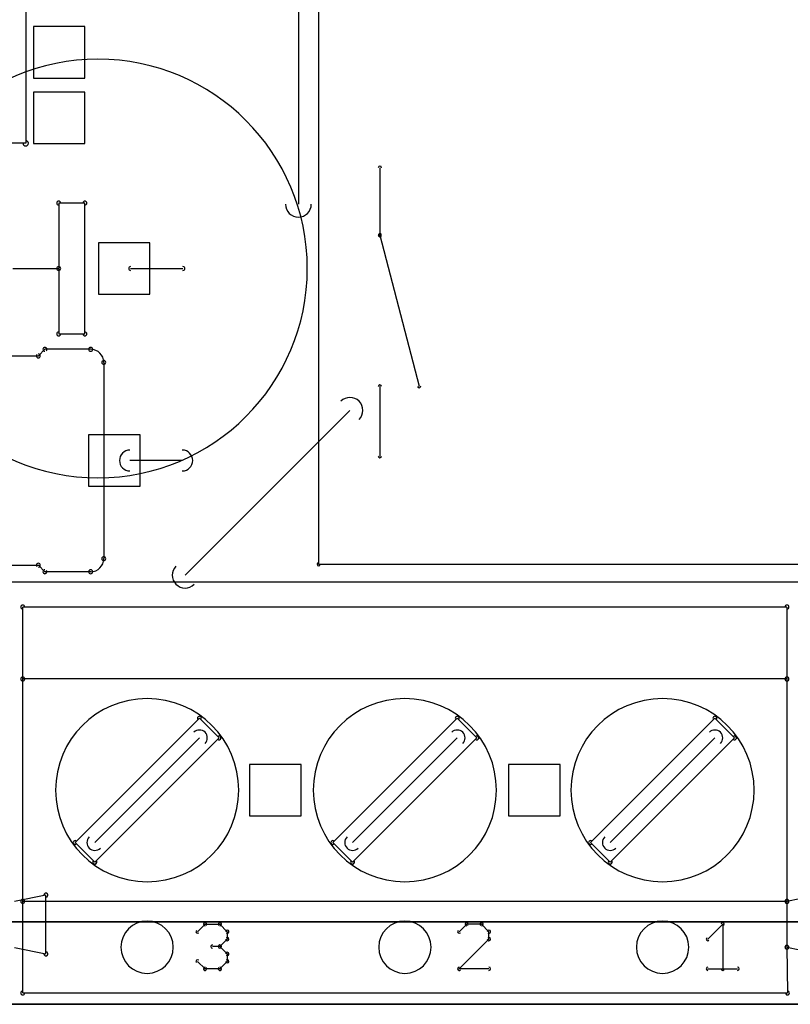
# Model space of a CAD drawing. Header units: millimetres. Extents: x -23.3 to 23.3, y -17.7 to 20.7.
# Tile 2 of 4: x -7.4 to 7.6, y -17.7 to 1.4. Entities that reach past the tile are written whole.
import ezdxf

# ---------------------------------------------------------------- set-up
doc = ezdxf.new("R2010")
doc.units = ezdxf.units.MM
doc.header["$MEASUREMENT"] = 0
for name, color, linetype in [('Board_Sketch1', 7, 'Continuous'), ('Plytka dolna1_Sketch1', 7, 'Continuous'), ('PPZ-02 v1_Sketch1', 7, 'Continuous')]:
    doc.layers.add(name, color=color, linetype=linetype)

# ---------------------------------------------------------------- blocks, each defined once
blk = doc.blocks.new('Plytkadolna1')
at = {"layer": 'Plytka dolna1_Sketch1'}
for p, q in [((1.5701, 2.6942, 0.15), (1.5701, 0.6942, 0.15)), ((1.0014, 1.9915, 0.15), (1.0014, 1.5115, 0.15)), ((1.5308, 1.8231, 0.15), (1.5308, 1.3931, 0.15)), ((1.1164, 1.738, 0.15), (1.0164, 1.738, 0.15)), ((1.0164, 1.738, 0.15), (1.0164, 1.638, 0.15)), ((1.1164, 1.638, 0.15), (1.1164, 1.738, 0.15)), ((1.0164, 1.638, 0.15), (1.1164, 1.638, 0.15)), ((1.0164, 1.611, 0.15), (1.0164, 1.511, 0.15)), ((1.1164, 1.611, 0.15), (1.0164, 1.611, 0.15)), ((1.1164, 1.511, 0.15), (1.1164, 1.611, 0.15)), ((1.0014, 1.5115, 0.15), (0.6714, 1.5115, 0.15)), ((1.0164, 1.511, 0.15), (1.1164, 1.511, 0.15)), ((1.6891, 1.4642, 0.15), (1.6891, 1.3332, 0.15)), ((1.0654, 1.3955, 0.15), (1.0654, 1.2685, 0.15)), ((1.1162, 1.3955, 0.15), (1.0654, 1.3955, 0.15)), ((1.1162, 1.1415, 0.15), (1.1162, 1.3955, 0.15)), ((1.6891, 1.3332, 0.15), (1.7651, 1.0402, 0.15)), ((1.2424, 1.3185, 0.15), (1.1424, 1.3185, 0.15)), ((1.1424, 1.3185, 0.15), (1.1424, 1.2185, 0.15)), ((1.2424, 1.2185, 0.15), (1.2424, 1.3185, 0.15)), ((0.9765, 1.2685, 0.15), (1.0654, 1.2685, 0.15)), ((1.0654, 1.2685, 0.15), (1.0654, 1.1415, 0.15)), ((1.2051, 1.2685, 0.15), (1.3067, 1.2685, 0.15)), ((1.1424, 1.2185, 0.15), (1.2424, 1.2185, 0.15)), ((1.0654, 1.1415, 0.15), (1.1162, 1.1415, 0.15)), ((1.0259, 1.0989, 0.15), (1.0386, 1.1116, 0.15)), ((1.1275, 1.1116, 0.15), (1.0386, 1.1116, 0.15)), ((0.0607, 1.0989, 0.15), (1.0259, 1.0989, 0.15)), ((1.1529, 1.0862, 0.15), (1.1529, 0.7052, 0.15)), ((1.6891, 1.0392, 0.15), (1.6891, 0.9042, 0.15)), ((1.6308, 0.9931, 0.15), (1.3108, 0.6731, 0.15)), ((1.2233, 0.9457, 0.15), (1.1233, 0.9457, 0.15)), ((1.1233, 0.9457, 0.15), (1.1233, 0.8457, 0.15)), ((1.2233, 0.8457, 0.15), (1.2233, 0.9457, 0.15)), ((1.3053, 0.8957, 0.15), (1.2037, 0.8957, 0.15)), ((1.1233, 0.8457, 0.15), (1.2233, 0.8457, 0.15)), ((0.0607, 0.6925, 0.15), (1.0259, 0.6925, 0.15)), ((1.0259, 0.6925, 0.15), (1.0386, 0.6798, 0.15)), ((1.5701, 0.6942, 0.15), (2.5701, 0.6942, 0.15)), ((1.1275, 0.6798, 0.15), (1.0386, 0.6798, 0.15)), ((0.9956, 0.4716, 0.15), (0.9956, 0.6113, 0.15)), ((2.4793, 0.6113, 0.15), (0.9956, 0.6113, 0.15)), ((2.4793, 0.6113, 0.15), (2.4793, 0.4716, 0.15)), ((2.4793, 0.4716, 0.15), (0.9956, 0.4716, 0.15)), ((0.9956, 0.0398, 0.15), (0.9956, 0.4716, 0.15)), ((2.4793, 0.4716, 0.15), (2.4793, 0.0398, 0.15)), ((1.3387, 0.3954, 0.15), (1.0974, 0.1541, 0.15)), ((1.3768, 0.3573, 0.15), (1.3387, 0.3954, 0.15)), ((1.8391, 0.3954, 0.15), (1.5978, 0.1541, 0.15)), ((1.8772, 0.3573, 0.15), (1.8391, 0.3954, 0.15)), ((2.3394, 0.3954, 0.15), (2.0981, 0.1541, 0.15)), ((2.3775, 0.3573, 0.15), (2.3394, 0.3954, 0.15)), ((1.3387, 0.3573, 0.15), (1.1355, 0.1541, 0.15)), ((1.3768, 0.3573, 0.15), (1.1355, 0.116, 0.15)), ((1.8391, 0.3573, 0.15), (1.6359, 0.1541, 0.15)), ((1.8772, 0.3573, 0.15), (1.6359, 0.116, 0.15)), ((2.3775, 0.3573, 0.15), (2.1362, 0.116, 0.15)), ((2.3394, 0.3573, 0.15), (2.1362, 0.1541, 0.15)), ((1.436, 0.3057, 0.15), (1.436, 0.2057, 0.15)), ((1.536, 0.3057, 0.15), (1.436, 0.3057, 0.15)), ((1.536, 0.2057, 0.15), (1.536, 0.3057, 0.15)), ((1.9389, 0.3057, 0.15), (1.9389, 0.2057, 0.15)), ((2.0389, 0.3057, 0.15), (1.9389, 0.3057, 0.15)), ((2.0389, 0.2057, 0.15), (2.0389, 0.3057, 0.15)), ((1.436, 0.2057, 0.15), (1.536, 0.2057, 0.15)), ((1.9389, 0.2057, 0.15), (2.0389, 0.2057, 0.15)), ((1.1355, 0.116, 0.15), (1.0974, 0.1541, 0.15)), ((1.6359, 0.116, 0.15), (1.5978, 0.1541, 0.15)), ((2.1362, 0.116, 0.15), (2.0981, 0.1541, 0.15)), ((1.0406, 0.0521, 0.15), (0.9798, 0.0394, 0.15)), ((2.4793, 0.0398, 0.15), (0.9956, 0.0398, 0.15)), ((0.9956, -0.138, 0.15), (0.9956, 0.0398, 0.15)), ((1.0406, -0.0622, 0.15), (1.0406, 0.0521, 0.15)), ((2.5401, 0.0525, 0.15), (2.4793, 0.0398, 0.15)), ((2.4793, 0.0398, 0.15), (2.4793, -0.0491, 0.15)), ((3.494, 0, 0.15), (-0.034, 0, 0.15)), ((3.494, 0, 0.15), (-0.034, 0, 0.15)), ((-0.034, 0, 0.15), (3.494, 0, 0.15)), ((1.3351, -0.019, 0.15), (1.3495, -0.0046, 0.15)), ((1.3495, -0.0046, 0.15), (1.3783, -0.0046, 0.15)), ((1.3783, -0.0046, 0.15), (1.3927, -0.019, 0.15)), ((1.3927, -0.019, 0.15), (1.3927, -0.0334, 0.15)), ((1.8575, -0.0046, 0.15), (1.8431, -0.019, 0.15)), ((1.8863, -0.0046, 0.15), (1.8575, -0.0046, 0.15)), ((1.9007, -0.019, 0.15), (1.8863, -0.0046, 0.15)), ((1.9007, -0.0334, 0.15), (1.9007, -0.019, 0.15)), ((2.3257, -0.0334, 0.15), (2.3545, -0.0046, 0.15)), ((2.3545, -0.0046, 0.15), (2.3545, -0.091, 0.15)), ((1.3927, -0.0334, 0.15), (1.3783, -0.0478, 0.15)), ((1.8431, -0.091, 0.15), (1.9007, -0.0334, 0.15)), ((0.9798, -0.0495, 0.15), (1.0406, -0.0622, 0.15)), ((1.3783, -0.0478, 0.15), (1.3639, -0.0478, 0.15)), ((1.3783, -0.0478, 0.15), (1.3927, -0.0622, 0.15)), ((2.4793, -0.0491, 0.15), (2.4803, -0.138, 0.15)), ((2.4793, -0.0491, 0.15), (2.5401, -0.0618, 0.15)), ((1.3927, -0.0622, 0.15), (1.3927, -0.0766, 0.15)), ((1.3495, -0.091, 0.15), (1.3351, -0.0766, 0.15)), ((1.3783, -0.091, 0.15), (1.3495, -0.091, 0.15)), ((1.3927, -0.0766, 0.15), (1.3783, -0.091, 0.15)), ((1.9007, -0.091, 0.15), (1.8431, -0.091, 0.15)), ((2.3257, -0.091, 0.15), (2.3833, -0.091, 0.15)), ((0.9956, -0.138, 0.15), (2.4803, -0.138, 0.15))]:
    blk.add_line(p, q, dxfattribs=at)
for centre, radius, start, end in [((1.1416, 1.2685, 0.15), 0.4064, 90, 270), ((1.1416, 1.2685, 0.15), 0.4064, 270, 90), ((1.0014, 1.5115, 0.15), 0.00508, 180, 0), ((1.0014, 1.5115, 0.15), 0.00508, 270, 90), ((1.6891, 1.4642, 0.15), 0.00317, 0, 180), ((1.0654, 1.3955, 0.15), 0.00381, 90, 270), ((1.0654, 1.3955, 0.15), 0.00381, 0, 180), ((1.1162, 1.3955, 0.15), 0.00381, 0, 180), ((1.1162, 1.3955, 0.15), 0.00381, 270, 90), ((1.5308, 1.3931, 0.15), 0.025, 180, 0), ((1.6891, 1.3332, 0.15), 0.00317, 14.6057, 194.6057), ((1.6891, 1.3332, 0.15), 0.00317, 180, 0), ((1.0654, 1.2685, 0.15), 0.00381, 0, 180), ((1.0654, 1.2685, 0.15), 0.00381, 180, 0), ((1.0654, 1.2685, 0.15), 0.00381, 270, 90), ((1.2051, 1.2685, 0.15), 0.00381, 90, 270), ((1.3067, 1.2685, 0.15), 0.00381, 270, 90), ((1.0654, 1.1415, 0.15), 0.00381, 90, 270), ((1.0654, 1.1415, 0.15), 0.00381, 180, 0), ((1.1162, 1.1415, 0.15), 0.00381, 180, 0), ((1.1162, 1.1415, 0.15), 0.00381, 270, 90), ((1.0386, 1.1116, 0.15), 0.00381, 90, 270), ((1.0386, 1.1116, 0.15), 0.0038, 315, 135), ((1.1275, 1.1116, 0.15), 0.00381, 90, 270), ((1.1275, 1.1116, 0.15), 0.00381, 270, 90), ((1.1275, 1.0862, 0.15), 0.0254, 0.0013, 89.9987), ((1.0259, 1.0989, 0.15), 0.0038, 135, 315), ((1.0259, 1.0989, 0.15), 0.00381, 270, 90), ((1.1529, 1.0862, 0.15), 0.00381, 0, 180), ((1.1529, 1.0862, 0.15), 0.00381, 180, 0), ((1.6891, 1.0392, 0.15), 0.00317, 0, 180), ((1.7651, 1.0402, 0.15), 0.00317, 194.6057, 14.6057), ((1.6308, 0.9931, 0.15), 0.025, 315, 135), ((1.2037, 0.8957, 0.15), 0.0203, 90, 270), ((1.3053, 0.8957, 0.15), 0.0203, 270, 90), ((1.6891, 0.9042, 0.15), 0.00317, 180, 0), ((1.1529, 0.7052, 0.15), 0.00381, 0, 180), ((1.0259, 0.6925, 0.15), 0.0038, 45, 225), ((1.0259, 0.6925, 0.15), 0.00381, 270, 90), ((1.1275, 0.7052, 0.15), 0.0254, 270.0013, 359.9987), ((1.1529, 0.7052, 0.15), 0.00381, 180, 0), ((1.3108, 0.6731, 0.15), 0.025, 135, 315), ((1.5701, 0.6942, 0.15), 0.00317, 90, 270), ((1.5701, 0.6942, 0.15), 0.00317, 180, 0), ((1.0386, 0.6798, 0.15), 0.00381, 90, 270), ((1.0386, 0.6798, 0.15), 0.0038, 225, 45), ((1.1275, 0.6798, 0.15), 0.00381, 90, 270), ((1.1275, 0.6798, 0.15), 0.00381, 270, 90), ((0.9956, 0.6113, 0.15), 0.00381, 90, 270), ((0.9956, 0.6113, 0.15), 0.00381, 0, 180), ((2.4793, 0.6113, 0.15), 0.00381, 0, 180), ((2.4793, 0.6113, 0.15), 0.00381, 270, 90), ((0.9956, 0.4716, 0.15), 0.00381, 0, 180), ((0.9956, 0.4716, 0.15), 0.00381, 90, 270), ((0.9956, 0.4716, 0.15), 0.00381, 180, 0), ((2.4793, 0.4716, 0.15), 0.00381, 0, 180), ((2.4793, 0.4716, 0.15), 0.00381, 180, 0), ((2.4793, 0.4716, 0.15), 0.00381, 270, 90), ((1.2371, 0.2557, 0.15), 0.1778, 90, 270), ((1.2371, 0.2557, 0.15), 0.1778, 270, 90), ((1.7375, 0.2557, 0.15), 0.1778, 90, 270), ((1.7375, 0.2557, 0.15), 0.1778, 270, 90), ((2.2378, 0.2557, 0.15), 0.1778, 90, 270), ((2.2378, 0.2557, 0.15), 0.1778, 270, 90), ((1.3387, 0.3954, 0.15), 0.0038, 45, 225), ((1.3387, 0.3954, 0.15), 0.0038, 315, 135), ((1.8391, 0.3954, 0.15), 0.0038, 45, 225), ((1.8391, 0.3954, 0.15), 0.0038, 315, 135), ((2.3394, 0.3954, 0.15), 0.0038, 45, 225), ((2.3394, 0.3954, 0.15), 0.0038, 315, 135), ((1.3387, 0.3573, 0.15), 0.0152, 315, 135), ((1.8391, 0.3573, 0.15), 0.0152, 315, 135), ((2.3394, 0.3573, 0.15), 0.0152, 315, 135), ((1.3768, 0.3573, 0.15), 0.0038, 315, 135), ((1.3768, 0.3573, 0.15), 0.0038, 225, 45), ((1.8772, 0.3573, 0.15), 0.0038, 315, 135), ((1.8772, 0.3573, 0.15), 0.0038, 225, 45), ((2.3775, 0.3573, 0.15), 0.0038, 315, 135), ((2.3775, 0.3573, 0.15), 0.0038, 225, 45), ((1.0974, 0.1541, 0.15), 0.0038, 45, 225), ((1.0974, 0.1541, 0.15), 0.0038, 135, 315), ((1.1355, 0.1541, 0.15), 0.0152, 135, 315), ((1.5978, 0.1541, 0.15), 0.0038, 45, 225), ((1.5978, 0.1541, 0.15), 0.0038, 135, 315), ((1.6359, 0.1541, 0.15), 0.0152, 135, 315), ((2.0981, 0.1541, 0.15), 0.0038, 45, 225), ((2.0981, 0.1541, 0.15), 0.0038, 135, 315), ((2.1362, 0.1541, 0.15), 0.0152, 135, 315), ((1.1355, 0.116, 0.15), 0.0038, 135, 315), ((1.1355, 0.116, 0.15), 0.0038, 225, 45), ((1.6359, 0.116, 0.15), 0.0038, 135, 315), ((1.6359, 0.116, 0.15), 0.0038, 225, 45), ((2.1362, 0.116, 0.15), 0.0038, 135, 315), ((2.1362, 0.116, 0.15), 0.0038, 225, 45), ((0.9956, 0.0398, 0.15), 0.00381, 0, 180), ((0.9956, 0.0398, 0.15), 0.00381, 90, 270), ((0.9956, 0.0398, 0.15), 0.00381, 180, 0), ((1.0406, 0.0521, 0.15), 0.00381, 360, 180), ((1.0406, 0.0521, 0.15), 0.00381, 281.8112, 101.8112), ((2.4793, 0.0398, 0.15), 0.00381, 0, 180), ((2.4793, 0.0398, 0.15), 0.00381, 101.8112, 281.8112), ((2.4793, 0.0398, 0.15), 0.00381, 180, 0), ((2.4793, 0.0398, 0.15), 0.00381, 270, 90), ((1.2371, -0.0491, 0.15), 0.0508, 90, 270), ((1.2371, -0.0491, 0.15), 0.0508, 270, 90), ((1.7375, -0.0491, 0.15), 0.0508, 90, 270), ((1.7375, -0.0491, 0.15), 0.0508, 270, 90), ((2.2378, -0.0491, 0.15), 0.0508, 90, 270), ((2.2378, -0.0491, 0.15), 0.0508, 270, 90), ((1.3351, -0.019, 0.15), 0.00317, 135, 315), ((1.3495, -0.0046, 0.15), 0.00317, 90, 270), ((1.3495, -0.0046, 0.15), 0.00317, 315, 135), ((1.3783, -0.0046, 0.15), 0.00317, 45, 225), ((1.3783, -0.0046, 0.15), 0.00318, 270, 90), ((1.3927, -0.019, 0.15), 0.00317, 0, 180), ((1.3927, -0.019, 0.15), 0.00317, 225, 45), ((1.8431, -0.019, 0.15), 0.00317, 135, 315), ((1.8575, -0.0046, 0.15), 0.00317, 90, 270), ((1.8575, -0.0046, 0.15), 0.00317, 315, 135), ((1.8863, -0.0046, 0.15), 0.00317, 45, 225), ((1.8863, -0.0046, 0.15), 0.00318, 270, 90), ((1.9007, -0.019, 0.15), 0.00317, 0, 180), ((1.9007, -0.019, 0.15), 0.00317, 225, 45), ((2.3545, -0.0046, 0.15), 0.00317, 0, 180), ((2.3545, -0.0046, 0.15), 0.00317, 315, 135), ((1.3927, -0.0334, 0.15), 0.00318, 180, 0), ((1.3927, -0.0334, 0.15), 0.00317, 315, 135), ((1.9007, -0.0334, 0.15), 0.00317, 180, 0), ((1.9007, -0.0334, 0.15), 0.00317, 315, 135), ((2.3257, -0.0334, 0.15), 0.00317, 135, 315), ((1.3639, -0.0478, 0.15), 0.00317, 90, 270), ((1.3783, -0.0478, 0.15), 0.00317, 45, 225), ((1.3783, -0.0478, 0.15), 0.00317, 135, 315), ((1.3783, -0.0478, 0.15), 0.00317, 270, 90), ((2.4793, -0.0491, 0.15), 0.00381, 0.6015, 180.6015), ((2.4793, -0.0491, 0.15), 0.00381, 78.1888, 258.1888), ((2.4793, -0.0491, 0.15), 0.00381, 180, 0), ((1.0406, -0.0622, 0.15), 0.00381, 180, 360), ((1.0406, -0.0622, 0.15), 0.00381, 258.1888, 78.1888), ((1.3351, -0.0766, 0.15), 0.00317, 45, 225), ((1.3927, -0.0622, 0.15), 0.00317, 0, 180), ((1.3927, -0.0622, 0.15), 0.00317, 225, 45), ((1.3927, -0.0766, 0.15), 0.00317, 315, 135), ((1.3495, -0.091, 0.15), 0.00317, 90, 270), ((1.3495, -0.091, 0.15), 0.00318, 225.0637, 45.0637), ((1.3783, -0.091, 0.15), 0.00318, 134.9363, 314.9363), ((1.3783, -0.091, 0.15), 0.00318, 270, 90), ((1.3927, -0.0766, 0.15), 0.00318, 180, 0), ((1.8431, -0.091, 0.15), 0.00317, 90, 270), ((1.8431, -0.091, 0.15), 0.00318, 134.9363, 314.9363), ((1.9007, -0.091, 0.15), 0.00318, 270, 90), ((2.3257, -0.091, 0.15), 0.00317, 90, 270), ((2.3545, -0.091, 0.15), 0.00317, 180, 0), ((2.3833, -0.091, 0.15), 0.00318, 270, 90), ((0.9956, -0.138, 0.15), 0.00381, 90, 270), ((0.9956, -0.138, 0.15), 0.00381, 180, 0), ((2.4803, -0.138, 0.15), 0.00381, 180.6015, 0.6015), ((2.4803, -0.138, 0.15), 0.00381, 270, 90)]:
    blk.add_arc(centre, radius, start, end, dxfattribs=at)
blk = doc.blocks.new('Board')
at = {"layer": 'Board_Sketch1'}
blk.add_line((0.1668, 0.8067, 0.1536), (4.2266, 0.8067, 0.1536), dxfattribs=at)
blk = doc.blocks.new('PCBComponent')
blk.add_blockref('Board', (0, 0))
blk = doc.blocks.new('ST-1011_2_1_E')
blk.add_blockref('PCBComponent', (0, 0))

msp = doc.modelspace()

# ---------------------------------------------------------------- linework, layer by layer
at = {"layer": 'PPZ-02 v1_Sketch1'}
for p, q in [((-17.5, -17.7, 1.5), (17.5, -17.7, 1.5)), ((17.5, -17.7, 14.5), (-17.5, -17.7, 14.5)), ((17.575, -17.7, 14.243), (-17.425, -17.7, 14.243)), ((-17.425, -17.7, 9.443), (17.575, -17.7, 9.443)), ((-6.85, -17.7, 4.8), (-6.85, -17.7, 8.8)), ((-6.85, -17.7, 8.8), (-2.85, -17.7, 8.8)), ((-2.85, -17.7, 4.8), (-6.85, -17.7, 4.8)), ((-5.299, -17.7, 11.293), (-5.299, -17.7, 12.531)), ((-5.299, -17.7, 12.531), (-5.084, -17.7, 12.531)), ((-4.55, -17.7, 11.293), (-5.299, -17.7, 11.293)), ((-5.084, -17.7, 11.504), (-4.55, -17.7, 11.504)), ((-5.084, -17.7, 12.531), (-5.084, -17.7, 11.504)), ((-4.55, -17.7, 11.504), (-4.55, -17.7, 11.293)), ((-2.85, -17.7, 8.8), (-2.85, -17.7, 4.8)), ((-2.425, -17.7, 9.476), (-2.425, -17.7, 14.242)), ((-1.85, -17.7, 8.8), (2.15, -17.7, 8.8)), ((2.15, -17.7, 4.8), (-1.85, -17.7, 4.8)), ((-1.85, -17.7, 4.8), (-1.85, -17.7, 8.8)), ((-0.17, -17.7, 11.271), (-0.386, -17.7, 11.271)), ((-0.386, -17.7, 11.271), (-0.386, -17.7, 12.519)), ((-0.386, -17.7, 12.519), (-0.17, -17.7, 12.519)), ((-0.17, -17.7, 12.519), (-0.17, -17.7, 11.271)), ((0.043, -17.7, 11.993), (0.043, -17.7, 12.211)), ((0.043, -17.7, 12.211), (0.217, -17.7, 12.327)), ((0.117, -17.7, 12.026), (0.043, -17.7, 11.993)), ((0.185, -17.7, 12.067), (0.117, -17.7, 12.026)), ((0.248, -17.7, 12.117), (0.185, -17.7, 12.067)), ((0.217, -17.7, 12.327), (0.26, -17.7, 12.371)), ((0.307, -17.7, 12.174), (0.248, -17.7, 12.117)), ((0.26, -17.7, 12.371), (0.295, -17.7, 12.419)), ((0.295, -17.7, 12.419), (0.324, -17.7, 12.471)), ((0.307, -17.7, 11.271), (0.307, -17.7, 12.174)), ((0.51, -17.7, 11.271), (0.307, -17.7, 11.271)), ((0.324, -17.7, 12.471), (0.345, -17.7, 12.526)), ((0.345, -17.7, 12.526), (0.51, -17.7, 12.526)), ((0.51, -17.7, 12.526), (0.51, -17.7, 11.271)), ((2.15, -17.7, 8.8), (2.15, -17.7, 4.8)), ((2.575, -17.7, 9.442), (2.575, -17.7, 14.242)), ((7.15, -17.7, 4.8), (3.15, -17.7, 4.8)), ((3.15, -17.7, 4.8), (3.15, -17.7, 8.8)), ((3.15, -17.7, 8.8), (7.15, -17.7, 8.8)), ((4.759, -17.7, 11.271), (4.543, -17.7, 11.271)), ((4.543, -17.7, 11.271), (4.543, -17.7, 12.519)), ((4.543, -17.7, 12.519), (4.759, -17.7, 12.519)), ((4.759, -17.7, 12.519), (4.759, -17.7, 11.271)), ((5.607, -17.7, 11.271), (4.892, -17.7, 11.271)), ((4.892, -17.7, 11.271), (4.962, -17.7, 11.51)), ((4.916, -17.7, 12.156), (4.93, -17.7, 12.248)), ((5.12, -17.7, 12.132), (4.916, -17.7, 12.156)), ((4.93, -17.7, 12.248), (4.953, -17.7, 12.326)), ((4.953, -17.7, 12.326), (4.987, -17.7, 12.39)), ((4.962, -17.7, 11.51), (5.191, -17.7, 11.81)), ((4.987, -17.7, 12.39), (5.03, -17.7, 12.44)), ((5.03, -17.7, 12.44), (5.081, -17.7, 12.478)), ((5.081, -17.7, 12.478), (5.138, -17.7, 12.505)), ((5.163, -17.7, 12.282), (5.12, -17.7, 12.132)), ((5.138, -17.7, 12.505), (5.2, -17.7, 12.521)), ((5.264, -17.7, 12.327), (5.163, -17.7, 12.282)), ((5.191, -17.7, 11.81), (5.36, -17.7, 12.014)), ((5.2, -17.7, 12.521), (5.269, -17.7, 12.526)), ((5.201, -17.7, 11.492), (5.607, -17.7, 11.492)), ((5.243, -17.7, 11.559), (5.201, -17.7, 11.492)), ((5.366, -17.7, 11.697), (5.243, -17.7, 11.559)), ((5.365, -17.7, 12.284), (5.264, -17.7, 12.327)), ((5.269, -17.7, 12.526), (5.344, -17.7, 12.52)), ((5.344, -17.7, 12.52), (5.41, -17.7, 12.501)), ((5.36, -17.7, 12.014), (5.402, -17.7, 12.161)), ((5.402, -17.7, 12.161), (5.365, -17.7, 12.284)), ((5.499, -17.7, 11.857), (5.366, -17.7, 11.697)), ((5.41, -17.7, 12.501), (5.468, -17.7, 12.47)), ((5.468, -17.7, 12.47), (5.517, -17.7, 12.426)), ((5.581, -17.7, 12.017), (5.499, -17.7, 11.857)), ((5.517, -17.7, 12.426), (5.556, -17.7, 12.373)), ((5.556, -17.7, 12.373), (5.584, -17.7, 12.314)), ((5.607, -17.7, 12.178), (5.581, -17.7, 12.017)), ((5.584, -17.7, 12.314), (5.601, -17.7, 12.249)), ((5.601, -17.7, 12.249), (5.607, -17.7, 12.178)), ((5.607, -17.7, 11.492), (5.607, -17.7, 11.271)), ((7.15, -17.7, 8.8), (7.15, -17.7, 4.8))]:
    msp.add_line(p, q, dxfattribs=at)
msp.add_point((0, -17.7, 0), dxfattribs=at)

# ---------------------------------------------------------------- block references
at = {"xscale": 10, "yscale": 10, "zscale": 10}
for name, p in [('ST-1011_2_1_E', (-21.967, -17.567, 14.2)), ('Plytkadolna1', (-17.3, -16.1))]:
    msp.add_blockref(name, p, dxfattribs=at)

doc.saveas('drawing.dxf')
